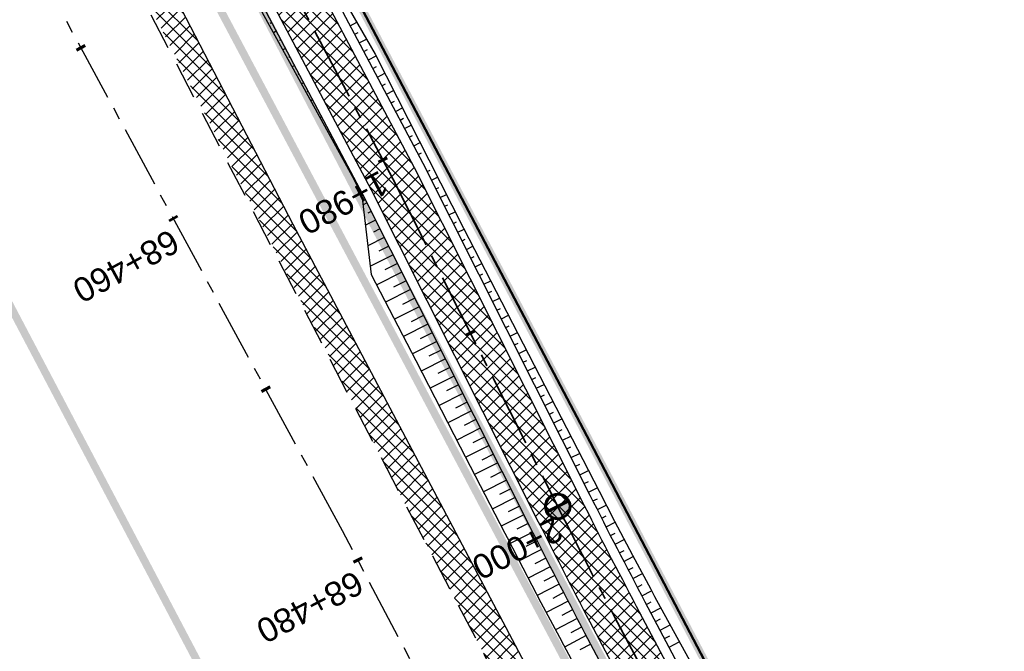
# Model space of a CAD drawing. Header units: metres. Extents: x 7529682 to 7533751, y 5721195 to 5727842.
# Tile 96 of 179: x 7530622 to 7530673, y 5726024 to 5726057. Entities that reach past the tile are written whole.
import ezdxf

# ---------------------------------------------------------------- set-up
doc = ezdxf.new("R2010")
doc.units = ezdxf.units.M
for name, pattern in [('817-dzialki-09-05-04$0$HIDDEN', [0.375, 0.25, -0.125]), ('ACAD_ISO05W100', [33, 24, -3, 0, -3, 0, -3]), ('CENTER', [50.8, 31.75, -6.35, 6.35, -6.35]), ('CENTER2', [28.575, 19.05, -3.175, 3.175, -3.175]), ('HIDDEN', [9.525, 6.35, -3.175])]:
    doc.linetypes.add(name, pattern=pattern)
for name, color, linetype in [('C-DROGI-SYTUACJA', 7, 'Continuous'), ('C-DROGI-SYTUACJA-ETYKIETY', 7, 'Continuous'), ('D-hatch-pobocza', 131, 'Continuous'), ('D-pobocza', 60, 'Continuous'), ('D-rowy', 160, 'Continuous'), ('D-skarpa', 2, 'Continuous'), ('D-skarpa-kreskowanie', 2, 'Continuous')]:
    doc.layers.add(name, color=color, linetype=linetype)
for name, color, linetype, lineweight, true_color in [('D-ewidencja-numery', 7, 'Continuous', 50, 0x40ff00), ('D-hatch-ciag-pieszo-rowerowy', 7, 'Continuous', 13, 0xff9f80), ('D-LR-etap-III', 7, '817-dzialki-09-05-04$0$HIDDEN', 50, 0x00008f)]:
    doc.layers.add(name, color=color, linetype=linetype, lineweight=lineweight, true_color=true_color)
for name, color, linetype, lineweight in [('D-krawędzie', 3, 'Continuous', 30), ('D-obrzeża', 2, 'Continuous', 30), ('D-oś', 10, 'CENTER', 30), ('D-pas-drogowy', 7, 'ACAD_ISO05W100', 50)]:
    doc.layers.add(name, color=color, linetype=linetype, lineweight=lineweight)
doc.layers.add('poprzeczki', color=7, linetype='Continuous', true_color=0x0000c7)
doc.styles.get("Standard").update_dxf_attribs({"font": 'arial.ttf'})
pattern_1 = [(45, (0, 0), (-0.33675960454, 0.33675960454), []), (135, (0, 0), (-0.33675960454, -0.33675960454), [])]

# ---------------------------------------------------------------- blocks, each defined once
blk = doc.blocks.new('AeccTickLine')
at = {"color": 0, "linetype": 'ByBlock', "lineweight": -2}
blk.add_line((0, 1), (0, -1), dxfattribs=at)
blk = doc.blocks.new('kilometraz')
at = {"linetype": 'ByBlock', "lineweight": -2}
blk.add_hatch(color=0, dxfattribs=at).paths.add_polyline_path([(0, -0.28125, 0.41421356), (0.28125, 0, 0.41421356), (0, 0.28125)])
at = {"color": 0, "linetype": 'ByBlock', "lineweight": -2}
blk.add_line((0, 0.28125), (0, -0.28125), dxfattribs=at)
blk.add_circle((0, 0), 0.28125, dxfattribs=at)

msp = doc.modelspace()

# ---------------------------------------------------------------- hatches: boundary and pattern name
at = {"layer": 'D-hatch-ciag-pieszo-rowerowy'}
h = msp.add_hatch(dxfattribs=at)
h.set_pattern_fill('ANSI37', color=256, scale=0.15, style=0)
h.set_pattern_definition(pattern_1)
edge = h.paths.add_edge_path()
edge.add_line((7530647.02, 5726033.878), (7530649.253, 5726035.002))
edge.add_line((7530649.253, 5726035.002), (7530642.155, 5726049.099))
edge.add_line((7530642.155, 5726049.099), (7530627.426, 5726076.939))
edge.add_line((7530627.426, 5726076.939), (7530607.073, 5726115.582))
edge.add_arc((7530518.595, 5726068.982), 100, 27.77544, 31.71492)
edge.add_line((7530603.662, 5726121.551), (7530600.461, 5726126.731))
edge.add_arc((7530603.013, 5726128.308), 3, 192.0244, 211.7149, ccw=False)
edge.add_line((7530600.079, 5726127.683), (7530597.51, 5726127.266))
edge.add_arc((7530601.915, 5726128.182), 4.5, 191.7521, 211.7149)
edge.add_line((7530598.087, 5726125.817), (7530601.49, 5726120.31))
edge.add_arc((7530516.423, 5726067.74), 100, 27.77544, 31.71492, ccw=False)
edge.add_line((7530604.901, 5726114.341), (7530625.206, 5726075.789))
edge.add_line((7530625.206, 5726075.789), (7530639.927, 5726047.965))
edge.add_line((7530639.927, 5726047.965), (7530647.02, 5726033.878))
h = msp.add_hatch(dxfattribs=at)
h.set_pattern_fill('ANSI37', color=256, scale=0.15, style=0)
h.set_pattern_definition(pattern_1)
h.paths.add_polyline_path([(7530664.91, 5726005.014, 0.00515), (7530662.075, 5726010.504), (7530653.608, 5726026.493, -0.00515), (7530650.772, 5726031.983), (7530649.253, 5726035.002), (7530648.136, 5726034.44), (7530649.656, 5726031.421, 0.00515), (7530652.491, 5726025.931), (7530660.958, 5726009.942, -0.00515), (7530663.794, 5726004.452), (7530666.938, 5725998.206), (7530691.541, 5725951.45), (7530692.657, 5725952.013), (7530668.046, 5725998.784)])
h.paths.add_polyline_path([(7530663.794, 5726004.452, 0.00515), (7530660.958, 5726009.942), (7530652.491, 5726025.931, -0.00515), (7530649.656, 5726031.421), (7530648.136, 5726034.44), (7530647.02, 5726033.878), (7530648.54, 5726030.859, 0.00515), (7530651.375, 5726025.369), (7530659.842, 5726009.38, -0.00515), (7530662.677, 5726003.89), (7530665.83, 5725997.628), (7530690.425, 5725950.887), (7530691.541, 5725951.45), (7530666.938, 5725998.206)])
at = {"layer": 'D-hatch-pobocza'}
h = msp.add_hatch(dxfattribs=at)
h.set_pattern_fill('ANSI37', color=256, scale=0.15, style=0)
h.set_pattern_definition(pattern_1)
h.paths.add_polyline_path([(7530720.98, 5725884.44), (7530708.37, 5725908.34), (7530695.8, 5725932.28), (7530687.36, 5725949.02), (7530675.51, 5725970.87), (7530663.29, 5725994.02), (7530649.63, 5726020.19), (7530635.9, 5726046.17), (7530600.685, 5726114.059), (7530599.743, 5726113.515), (7530641.555, 5726032.008), (7530660.961, 5725995.07), (7530689.128, 5725941.54), (7530707.336, 5725907.032), (7530725.256, 5725873.093), (7530743.97, 5725837.654), (7530770.527, 5725787.119), (7530787.864, 5725754.267), (7530809.813, 5725712.702), (7530812.028, 5725712.541), (7530798.84, 5725737.15), (7530787.35, 5725758.8), (7530776.05, 5725780.2), (7530760.43, 5725809.79), (7530749.22, 5725830.63), (7530733.52, 5725861.06)])

# ---------------------------------------------------------------- linework, layer by layer
at = {"layer": 'C-DROGI-SYTUACJA', "color": 10, "linetype": 'CENTER2', "lineweight": 35, "ltscale": 0.2}
msp.add_lwpolyline([(7530591.633, 5726152.643), (7530599.06, 5726136.869, -0.193566), (7530599.404, 5726130.909), (7530599.097, 5726129.998, 0.223174), (7530599.583, 5726125.774), (7530602.576, 5726120.93, -0.017191), (7530605.987, 5726114.962), (7530626.316, 5726076.364), (7530641.041, 5726048.532), (7530649.656, 5726031.421, 0.00515), (7530652.491, 5726025.931), (7530660.958, 5726009.942, -0.00515), (7530663.794, 5726004.452), (7530663.794, 5726004.452), (7530666.938, 5725998.206), (7530695.1, 5725944.687), (7530713.306, 5725910.181), (7530731.225, 5725876.244), (7530749.941, 5725840.801)], format="xyb", dxfattribs=at)
at = {"layer": 'D-ewidencja-numery', "color": 12, "ltscale": 15, "true_color": 0xc70000}
msp.add_lwpolyline([(7530604.239, 5726124.217), (7530605.847, 5726121.63), (7530608.972, 5726116.164), (7530618.114, 5726097.791), (7530651.213, 5726034.96), (7530670.244, 5725998.611), (7530698.075, 5725945.953), (7530716.506, 5725911.305), (7530735.223, 5725875.667), (7530752.504, 5725842.155)], dxfattribs=at)
at = {"layer": 'D-krawędzie', "linetype": 'HIDDEN', "ltscale": 0.3, "flags": 128}
msp.add_lwpolyline([(7530572.01, 5726166.06), (7530620.381, 5726072.761), (7530641.555, 5726032.008), (7530660.961, 5725995.07), (7530689.128, 5725941.54), (7530707.336, 5725907.032), (7530725.256, 5725873.093), (7530743.97, 5725837.654), (7530770.527, 5725787.119), (7530787.864, 5725754.267), (7530809.898, 5725712.542), (7530824.739, 5725684.389), (7530840.856, 5725653.693), (7530860.675, 5725616.154), (7530865.283, 5725607.394), (7530878.05, 5725583.08), (7530918.172, 5725507.178), (7530950.163, 5725446.305), (7530993.419, 5725364.265), (7531022.766, 5725308.719), (7531053.81, 5725249.872), (7531081.166, 5725197.875), (7531103.902, 5725154.541), (7531128.123, 5725108.448), (7531149.3, 5725068.25), (7531167.38, 5725033.767), (7531197.165, 5724976.988), (7531228.151, 5724918.034), (7531253.153, 5724870.491), (7531286.796, 5724806.654), (7531306.74, 5724768.665), (7531335.094, 5724714.652), (7531357.319, 5724672.439), (7531373.645, 5724641.454), (7531392.162, 5724605.999), (7531418.48, 5724555.853), (7531439.727, 5724515.582), (7531468.399, 5724461.077), (7531491.782, 5724416.528), (7531531.99, 5724339.833), (7531557.227, 5724291.659), (7531569.852, 5724267.577), (7531591.376, 5724226.548), (7531610.004, 5724191.103), (7531616.883, 5724177.999), (7531629.985, 5724153.025), (7531641.007, 5724132.022), (7531664.906, 5724087.617), (7531677.644, 5724064.786), (7531683.112, 5724054.988), (7531686.753, 5724048.18), (7531695.448, 5724031.697), (7531703.749, 5724015.917), (7531709.214, 5724005.514), (7531719.389, 5723986.147), (7531726.295, 5723973), (7531732.741, 5723960.736), (7531735.13, 5723956.19)], dxfattribs=at)
at = {"layer": 'D-LR-etap-III', "ltscale": 10, "flags": 128}
msp.add_lwpolyline([(7531750.474, 5723895.103, 0.4, 0.4, 0), (7531750.505, 5723895.13, 0.4, 0.4, 0), (7531682.71, 5724022.92, 0.4, 0.4, 0), (7531619.177, 5724147.204, 0.4, 0.4, 0), (7531592.309, 5724198.489, 0.4, 0.4, 0), (7531553.264, 5724272.919, 0.4, 0.4, 0), (7531504.02, 5724366.79, 0.4, 0.4, 0), (7531482.09, 5724407.62, 0.4, 0.4, 0), (7531412.35, 5724541.183, 0.4, 0.4, 0), (7531388.464, 5724586.93, 0.4, 0.4, 0), (7531345.12, 5724669.94, 0.4, 0.4, 0), (7531127.66, 5725081.67, 0.4, 0.4, 0), (7531059.253, 5725211.041, 0.4, 0.4, 0), (7531008.007, 5725307.954, 0.4, 0.4, 0), (7530964.182, 5725390.836, 0.4, 0.4, 0), (7530914.557, 5725484.684, 0.4, 0.4, 0), (7530865.243, 5725577.494, 0.4, 0.4, 0), (7530840.085, 5725624.059, 0.4, 0.4, 0), (7530802.56, 5725694.925, 0.4, 0.4, 0), (7530755.54, 5725787.51, 0.4, 0.4, 0), (7530708.718, 5725876.303, 0.4, 0.4, 0), (7530695.12, 5725902.09, 0.4, 0.4, 0), (7530642.914, 5726001.078, 0.4, 0.4, 0), (7530634.935, 5726016.147, 0.4, 0.4, 0), (7530610.82, 5726061.93, 0.4, 0.4, 0), (7530610.82, 5726061.93, 0.4, 0.4, 0), (7530607.21, 5726063.51, 0.4, 0.4, 0), (7530597.42, 5726080.68, 0.4, 0.4, 0), (7530591.16, 5726088.44, 0.4, 0.4, 0), (7530581.28, 5726107.21, 0.4, 0.4, 0), (7530571.29, 5726130.56, 0.4, 0.4, 0), (7530549.555, 5726171.527, 0.4, 0.4, 0), (7530531.014, 5726206.474, 0.4, 0.4, 0), (7530516.461, 5726236.017, 0.4, 0.4, 0), (7530500.799, 5726266.141, 0.4, 0.4, 0), (7530491.35, 5726283.94, 0.4, 0.4, 0), (7530482.4, 5726303.41, 0.4, 0.4, 0), (7530482.4, 5726303.41, 0.4, 0.4, 0), (7530450.41, 5726357.28, 0.4, 0.4, 0), (7530397.759, 5726458.5, 0.4, 0.4, 0), (7530334.708, 5726583.665, 0.4, 0.4, 0), (7530303.939, 5726645.168, 0.4, 0.4, 0), (7530300.51, 5726651.778, 0.4, 0.4, 0), (7530289.214, 5726671.967, 0.4, 0.4, 0), (7530281.54, 5726685.57, 0.4, 0.4, 0), (7530261.371, 5726724.163, 0.4, 0.4, 0), (7530254.03, 5726738.21, 0.4, 0.4, 0), (7530197.22, 5726845.06, 0.4, 0.4, 0), (7530194.71, 5726849.15, 0.4, 0.4, 0), (7530195.92, 5726850.75, 0.4, 0.4, 0), (7530170.547, 5726892.961, 0.4, 0.4, 0), (7530143.175, 5726945.066, 0.4, 0.4, 0), (7530105.06, 5727018.32, 0.4, 0.4, 0), (7530100.06, 5727027.16, 0.4, 0.4, 0), (7530062.319, 5727099.625, 0.4, 0.4, 0), (7530015.379, 5727189.42, 0.4, 0.4, 0), (7529983.208, 5727250.207, 0.4, 0.4, 0), (7529953.284, 5727306.747, 0.4, 0.4, 0), (7529900.671, 5727406.159, 0.4, 0.4, 0), (7529890.63, 5727425.131, 0.4, 0.4, 0), (7529875.155, 5727454.426, 0.4, 0.4, 0), (7529857.56, 5727487.787, 0.4, 0.4, 0), (7529835.194, 5727530.193, 0.4, 0.4, 0), (7529811.741, 5727574.662, 0.4, 0.4, 0), (7529792.102, 5727611.923, 0.4, 0.4, 0), (7529768.066, 5727657.47, 0.4, 0.4, 0), (7529755.211, 5727682.131, 0.4, 0.4, 0), (7529753.31, 5727681.13, 0.4, 0.4, 0), (7529739.21, 5727707.77, 0.4, 0.4, 0), (7529735.395, 5727711.252, 0.4, 0.4, 0), (7529725.42, 5727730.2, 0.4, 0.4, 0), (7529723.55, 5727729.88, 0.4, 0.4, 0), (7529695.567, 5727782.932, 0.4, 0.4, 0), (7529717.68, 5727794.024, 0.4, 0.4, 0), (7529736.275, 5727758.647, 0.4, 0.4, 0), (7529736.275, 5727758.647, 0.4, 0.4, 0), (7529744.511, 5727750.406, 0.4, 0.4, 0), (7529744.511, 5727750.406, 0.4, 0.4, 0), (7529750.283, 5727738.55, 0.4, 0.4, 0), (7529777.109, 5727687.569, 0.4, 0.4, 0), (7529796.515, 5727651.33, 0.4, 0.4, 0), (7529814.938, 5727616.793, 0.4, 0.4, 0), (7529839.007, 5727572.304, 0.4, 0.4, 0), (7529860.618, 5727532.509, 0.4, 0.4, 0), (7529882.349, 5727491.504, 0.4, 0.4, 0), (7529904.865, 5727449.096, 0.4, 0.4, 0), (7529920.747, 5727418.885, 0.4, 0.4, 0), (7529946.677, 5727368.547, 0.4, 0.4, 0), (7529972.025, 5727320.573, 0.4, 0.4, 0), (7529987.74, 5727290.153, 0.4, 0.4, 0), (7529996.497, 5727273.662, 0.4, 0.4, 0), (7530017.541, 5727234.203, 0.4, 0.4, 0), (7530033.054, 5727204.864, 0.4, 0.4, 0), (7530051.623, 5727170.223, 0.4, 0.4, 0), (7530069.277, 5727137.016, 0.4, 0.4, 0), (7530089.385, 5727097.534, 0.4, 0.4, 0), (7530109.713, 5727060.747, 0.4, 0.4, 0), (7530136.77, 5727011.64, 0.4, 0.4, 0), (7530162.447, 5726962.744, 0.4, 0.4, 0), (7530187.674, 5726916.992, 0.4, 0.4, 0), (7530207.821, 5726879.335, 0.4, 0.4, 0), (7530230.626, 5726834.519, 0.4, 0.4, 0), (7530262.288, 5726776.618, 0.4, 0.4, 0), (7530277.51, 5726760.213, 0.4, 0.4, 0), (7530286.037, 5726744.107, 0.4, 0.4, 0), (7530288.097, 5726735.884, 0.4, 0.4, 0), (7530290.394, 5726725.047, 0.4, 0.4, 0), (7530296.177, 5726713.583, 0.4, 0.4, 0), (7530302.726, 5726701.182, 0.4, 0.4, 0), (7530325.685, 5726657.466, 0.4, 0.4, 0), (7530343.244, 5726623.649, 0.4, 0.4, 0), (7530360.23, 5726591.747, 0.4, 0.4, 0), (7530383.209, 5726548.059, 0.4, 0.4, 0), (7530406.018, 5726503.606, 0.4, 0.4, 0), (7530427.465, 5726462.62, 0.4, 0.4, 0), (7530447.928, 5726424.388, 0.4, 0.4, 0), (7530471.127, 5726379.921, 0.4, 0.4, 0), (7530490.501, 5726343.033, 0.4, 0.4, 0), (7530509.499, 5726306.733, 0.4, 0.4, 0), (7530529.89, 5726267.244, 0.4, 0.4, 0), (7530543.852, 5726238.99, 0.4, 0.4, 0), (7530554.809, 5726218.944, 0.4, 0.4, 0), (7530559.027, 5726212.223, 0.4, 0.4, 0), (7530563.061, 5726206.41, 0.4, 0.4, 0), (7530566.934, 5726200.464, 0.4, 0.4, 0), (7530569.771, 5726194.902, 0.4, 0.4, 0), (7530571.473, 5726191.282, 0.4, 0.4, 0), (7530572.839, 5726188.025, 0.4, 0.4, 0), (7530575.295, 5726182.035, 0.4, 0.4, 0), (7530579.737, 5726173.306, 0.4, 0.4, 0), (7530583.3, 5726167.41, 0.4, 0.4, 0), (7530593.4, 5726163.33, 0.4, 0.4, 0), (7530598.618, 5726155.264, 0.4, 0.4, 0), (7530608.258, 5726140.497, 0.4, 0.4, 0), (7530603.27, 5726136.83, 0.4, 0.4, 0), (7530606.53, 5726131.84, 0.4, 0.4, 0), (7530604.239, 5726124.217, 0.4, 0.4, 0), (7530605.847, 5726121.63, 0.4, 0.4, 0), (7530608.972, 5726116.164, 0.4, 0.4, 0), (7530618.114, 5726097.791, 0.4, 0.4, 0), (7530651.213, 5726034.96, 0.4, 0.4, 0), (7530670.244, 5725998.611, 0.4, 0.4, 0), (7530698.075, 5725945.953, 0.4, 0.4, 0), (7530716.506, 5725911.305, 0.4, 0.4, 0), (7530735.223, 5725875.667, 0.4, 0.4, 0), (7530752.504, 5725842.155, 0.4, 0.4, 0), (7530778.311, 5725793.501, 0.4, 0.4, 0), (7530797.5, 5725756.382, 0.4, 0.4, 0), (7530812.519, 5725728.289, 0.4, 0.4, 0), (7530820.039, 5725713.16, 0.4, 0.4, 0), (7530822.422, 5725710.194, 0.4, 0.4, 0), (7530833.155, 5725688.801, 0.4, 0.4, 0), (7530849.629, 5725656.159, 0.4, 0.4, 0), (7530867.983, 5725621.964, 0.4, 0.4, 0), (7530872.63, 5725612.888, 0.4, 0.4, 0), (7530880.354, 5725597.595, 0.4, 0.4, 0), (7530883.839, 5725593.389, 0.4, 0.4, 0), (7530891.782, 5725587.763, 0.4, 0.4, 0), (7530895.039, 5725584.281, 0.4, 0.4, 0), (7530897.034, 5725580.941, 0.4, 0.4, 0), (7530900.952, 5725579.946, 0.4, 0.4, 0), (7530904.81, 5725571.977, 0.4, 0.4, 0), (7530903.682, 5725568.566, 0.4, 0.4, 0), (7530908.901, 5725558.845, 0.4, 0.4, 0), (7530910.252, 5725545.672, 0.4, 0.4, 0), (7530912.873, 5725538.646, 0.4, 0.4, 0), (7530945.278, 5725478.464, 0.4, 0.4, 0), (7530959.692, 5725450.246, 0.4, 0.4, 0), (7531002.827, 5725368.192, 0.4, 0.4, 0), (7531044.704, 5725290.314, 0.4, 0.4, 0), (7531064.099, 5725253.213, 0.4, 0.4, 0), (7531083.01, 5725216.678, 0.4, 0.4, 0), (7531113.013, 5725158.466, 0.4, 0.4, 0), (7531137.364, 5725113.071, 0.4, 0.4, 0), (7531150.831, 5725086.712, 0.4, 0.4, 0), (7531159.746, 5725076.641, 0.4, 0.4, 0), (7531166.31, 5725074.58, 0.4, 0.4, 0), (7531172.29, 5725062.58, 0.4, 0.4, 0), (7531170.59, 5725055.606, 0.4, 0.4, 0), (7531173.733, 5725044.081, 0.4, 0.4, 0), (7531215.342, 5724964.86, 0.4, 0.4, 0), (7531238.054, 5724921.685, 0.4, 0.4, 0), (7531262.39, 5724875.283, 0.4, 0.4, 0), (7531295.587, 5724811.266, 0.4, 0.4, 0), (7531348.488, 5724712.363, 0.4, 0.4, 0), (7531363.741, 5724682.684, 0.4, 0.4, 0), (7531366.987, 5724675.865, 0.4, 0.4, 0), (7531382.541, 5724646.111, 0.4, 0.4, 0), (7531401.299, 5724610.875, 0.4, 0.4, 0), (7531428.965, 5724558.862, 0.4, 0.4, 0), (7531449.111, 5724520.398, 0.4, 0.4, 0), (7531477.293, 5724465.831, 0.4, 0.4, 0), (7531500.996, 5724421.113, 0.4, 0.4, 0), (7531512.122, 5724400.549, 0.4, 0.4, 0), (7531513.782, 5724396.757, 0.4, 0.4, 0), (7531526.32, 5724379.39, 0.4, 0.4, 0), (7531566.784, 5724302.736, 0.4, 0.4, 0), (7531612.277, 5724225.61, 0.4, 0.4, 0), (7531620.493, 5724210.548, 0.4, 0.4, 0), (7531631.578, 5724196.258, 0.4, 0.4, 0), (7531653.484, 5724152.434, 0.4, 0.4, 0), (7531661.151, 5724128.494, 0.4, 0.4, 0), (7531673.881, 5724101.186, 0.4, 0.4, 0), (7531684.691, 5724081.184, 0.4, 0.4, 0), (7531699.212, 5724051.17, 0.4, 0.4, 0), (7531704.034, 5724040.584, 0.4, 0.4, 0), (7531704.034, 5724040.584, 0.4, 0.4, 0), (7531703.913, 5724037.17, 0.4, 0.4, 0), (7531736.42, 5723969.232, 0.4, 0.4, 0), (7531738.285, 5723967.699, 0.4, 0.4, 0), (7531742.181, 5723962.346, 0.4, 0.4, 0), (7531744.286, 5723958.616, 0.4, 0.4, 0), (7531755.393, 5723944.193, 0.4, 0.4, 0), (7531758.69, 5723936.76, 0.4, 0.4, 0), (7531780.08, 5723929.25, 0.4, 0.4, 0), (7531792.612, 5723906.338, 0.4, 0.4, 0), (7531792.612, 5723906.338, 0.4, 0.4, 0), (7531756.962, 5723883.055, 0.4, 0.4, 0), (7531750.46, 5723895.13, 0.4, 0.4, 0), (7531750.46, 5723895.13, 0, 0, 0)], format="xyseb", dxfattribs=at)
at = {"layer": 'D-obrzeża'}
for points in [[(7530816.72, 5725716.019), (7530808.345, 5725732.528, 0.004099), (7530806.084, 5725736.896), (7530794.941, 5725757.997), (7530777.714, 5725790.903), (7530751.046, 5725841.385), (7530732.331, 5725876.827), (7530714.412, 5725910.765), (7530696.206, 5725945.269), (7530668.046, 5725998.784), (7530664.91, 5726005.014, 0.00515), (7530662.075, 5726010.504), (7530653.608, 5726026.493, -0.00515), (7530650.772, 5726031.983), (7530642.155, 5726049.099), (7530627.426, 5726076.939), (7530607.073, 5726115.582, 0.017191), (7530603.662, 5726121.551), (7530600.461, 5726126.731, -0.223174), (7530600.17, 5726129.266), (7530602.624, 5726136.556), (7530601.532, 5726138.658)], [(7530597.423, 5726127.912, 0.123992), (7530598.087, 5726125.817), (7530601.49, 5726120.31, -0.017191), (7530604.901, 5726114.341), (7530625.206, 5726075.789), (7530639.927, 5726047.965), (7530648.54, 5726030.859, 0.00515), (7530651.375, 5726025.369), (7530659.842, 5726009.38, -0.00515), (7530662.677, 5726003.89), (7530665.83, 5725997.628), (7530693.994, 5725944.104), (7530712.201, 5725909.598), (7530730.12, 5725875.66), (7530748.836, 5725840.217), (7530775.501, 5725789.739), (7530792.729, 5725756.833), (7530803.873, 5725735.729, -0.004099), (7530806.134, 5725731.361), (7530819.007, 5725705.983)]]:
    msp.add_lwpolyline(points, format="xyb", dxfattribs=at)
at = {"layer": 'D-oś', "ltscale": 0.1}
msp.add_lwpolyline([(7530915.075, 5725505.546), (7530874.954, 5725581.449), (7530862.185, 5725605.765), (7530857.579, 5725614.523), (7530837.759, 5725652.063), (7530821.642, 5725682.76), (7530806.803, 5725710.907), (7530784.769, 5725752.633), (7530767.43, 5725785.489), (7530740.873, 5725836.023), (7530722.161, 5725871.458), (7530704.24, 5725905.399), (7530686.032, 5725939.909), (7530657.862, 5725993.442), (7530638.453, 5726030.387), (7530594.845, 5726110.895), (7530594.845, 5726110.895), (7530594.845, 5726110.895), (7530540.21, 5726214.45)], dxfattribs=at)
at = {"layer": 'D-pas-drogowy', "ltscale": 0.2, "flags": 128}
msp.add_lwpolyline([(7531633.019, 5724182.834, 0.4, 0.4, 0), (7531617.559, 5724211.608, 0.4, 0.4, 0), (7531566.784, 5724302.736, 0.4, 0.4, 0), (7531538.419, 5724356.47, 0.4, 0.4, 0), (7531526.32, 5724379.39, 0.4, 0.4, 0), (7531516.102, 5724393.607, 0.4, 0.4, 0.001485), (7531513.78, 5724396.838, 0.4, 0.4, 0), (7531501.87, 5724413.41, 0.4, 0.4, 0), (7531474.926, 5724464.508, 0.4, 0.4, 0), (7531446.2, 5724518.992, 0.4, 0.4, 0), (7531424.962, 5724559.262, 0.4, 0.4, 0), (7531398.444, 5724609.566, 0.4, 0.4, 0), (7531379.647, 5724645.216, 0.4, 0.4, 0), (7531365.23, 5724672.56, 0.4, 0.4, 0), (7531341.306, 5724717.915, 0.4, 0.4, 0), (7531312.9, 5724771.789, 0.4, 0.4, 0), (7531292.591, 5724810.307, 0.4, 0.4, 0), (7531259.392, 5724873.271, 0.4, 0.4, 0), (7531233.74, 5724921.923, 0.4, 0.4, 0), (7531203.073, 5724980.092, 0.4, 0.4, 0), (7531173.471, 5725036.225, 0.4, 0.4, 0), (7531168.27, 5725046.09, 0.4, 0.4, 0), (7531172.29, 5725062.58, 0.4, 0.4, 0), (7531166.31, 5725074.58, 0.4, 0.4, 0), (7531150.32, 5725079.6, 0.4, 0.4, 0), (7531141.5, 5725096.43, 0.4, 0.4, 0), (7531109.312, 5725157.814, 0.4, 0.4, 0), (7531086.641, 5725201.048, 0.4, 0.4, 0), (7531059.198, 5725253.384, 0.4, 0.4, 0), (7531028.207, 5725312.489, 0.4, 0.4, 0), (7530999.105, 5725367.99, 0.4, 0.4, 0), (7530956.248, 5725449.725, 0.4, 0.4, 0), (7530924.398, 5725510.464, 0.4, 0.4, 0), (7530897.51, 5725561.74, 0.4, 0.4, 0), (7530894.46, 5725566.14, 0.4, 0.4, 0), (7530892.16, 5725570.49, 0.4, 0.4, 0), (7530869.363, 5725613.307, 0.4, 0.4, 0), (7530861.694, 5725627.705, 0.4, 0.4, 0), (7530852.74, 5725644.52, 0.4, 0.4, 0), (7530831.51, 5725684.2, 0.4, 0.4, 0), (7530811.13, 5725722.52, 0.4, 0.4, 0), (7530792.348, 5725757.941, 0.4, 0.4, 0), (7530768.03, 5725803.8, 0.4, 0.4, 0), (7530748.769, 5725840.179, 0.4, 0.4, 0), (7530727.7, 5725879.97, 0.4, 0.4, 0), (7530712.098, 5725909.545, 0.4, 0.4, 0), (7530693.644, 5725944.645, 0.4, 0.4, 0), (7530665.702, 5725997.539, 0.4, 0.4, 0), (7530641.76, 5726042.88, 0.4, 0.4, 0), (7530616.5, 5726091.48, 0.4, 0.4, 0), (7530604.628, 5726114.32, 0.4, 0.4, -0.007763), (7530602.5, 5726118.43, 0.4, 0.4, 0), (7530603.992, 5726123.395, 0.4, 0.4, 0), (7530606.53, 5726131.84, 0.4, 0.4, 0), (7530603.27, 5726136.83, 0.4, 0.4, 0), (7530593.776, 5726151.369, 0.4, 0.4, 0), (7530590.203, 5726156.84, 0.4, 0.4, 0), (7530583.3, 5726167.41, 0.4, 0.4, 0), (7530580.578, 5726170.428, 0.4, 0.4, 0), (7530575.85, 5726175.67, 0.4, 0.4, 0), (7530569.01, 5726186.66, 0.4, 0.4, 0), (7530562.555, 5726199.189, 0.4, 0.4, 0), (7530555.67, 5726211.39, 0.4, 0.4, 0), (7530548.29, 5726224.23, 0.4, 0.4, 0), (7530540.58, 5726237.71, 0.4, 0.4, 0), (7530532.68, 5726252.65, 0.4, 0.4, 0), (7530524.06, 5726269.35, 0.4, 0.4, 0), (7530502.82, 5726309.91, 0.4, 0.4, 0), (7530488.83, 5726336.63, 0.4, 0.4, 0), (7530466.03, 5726380.16, 0.4, 0.4, 0), (7530438.47, 5726432.77, 0.4, 0.4, 0), (7530424.53, 5726459.09, 0.4, 0.4, 0), (7530401.63, 5726502.97, 0.4, 0.4, 0), (7530383.38, 5726538.06, 0.4, 0.4, 0), (7530353.97, 5726593.52, 0.4, 0.4, 0), (7530338.47, 5726622.74, 0.4, 0.4, 0), (7530322.01, 5726653.88, 0.4, 0.4, 0), (7530297.54, 5726700.33, 0.4, 0.4, 0), (7530287.38, 5726719.6, 0.4, 0.4, 0), (7530285.95, 5726722.316, 0.4, 0.4, 0), (7530280.26, 5726733.12, 0.4, 0.4, 0), (7530266.73, 5726758.74, 0.4, 0.4, 0), (7530260.42, 5726770.47, 0.4, 0.4, 0), (7530253.25, 5726783.82, 0.4, 0.4, 0), (7530244.95, 5726799.33, 0.4, 0.4, 0), (7530239.39, 5726808.49, 0.4, 0.4, 0), (7530238.29, 5726807.9, 0.4, 0.4, 0), (7530218.11, 5726850.67, 0.4, 0.4, 0), (7530175.907, 5726928.168, 0.4, 0.4, 0), (7530096.68, 5727076.15, 0.4, 0.4, 0), (7530094.68, 5727079.89, 0.4, 0.4, 0), (7530064.597, 5727135.523, 0.4, 0.4, 0), (7530046.731, 5727168.892, 0.4, 0.4, 0), (7530025.803, 5727208.461, 0.4, 0.4, 0), (7530012.847, 5727232.979, 0.4, 0.4, 0), (7529994.15, 5727268.45, 0.4, 0.4, 0), (7529981.671, 5727291.93, 0.4, 0.4, 0), (7529949.89, 5727351.73, 0.4, 0.4, 0), (7529924.75, 5727399.03, 0.4, 0.4, 0), (7529915.516, 5727417.1, 0.4, 0.4, 0), (7529885.83, 5727475.19, 0.4, 0.4, 0), (7529862.56, 5727519.97, 0.4, 0.4, 0), (7529852.985, 5727538.191, 0.4, 0.4, 0), (7529836.513, 5727569.511, 0.4, 0.4, 0), (7529815.369, 5727609.141, 0.4, 0.4, 0), (7529792.795, 5727651.247, 0.4, 0.4, 0), (7529774.199, 5727685.858, 0.4, 0.4, 0), (7529746.966, 5727736.059, 0.4, 0.4, 0), (7529733.92, 5727757.62, 0.4, 0.4, 0), (7529708.607, 5727806.389, 0.4, 0.4, 0), (7529688.492, 5727796.345, 0.4, 0.4, 0), (7529723.55, 5727729.88, 0.4, 0.4, 0), (7529725.42, 5727730.2, 0.4, 0.4, 0), (7529735.38, 5727711.28, 0.4, 0.4, 0), (7529739.21, 5727707.77, 0.4, 0.4, 0), (7529753.31, 5727681.13, 0.4, 0.4, 0), (7529755.178, 5727682.114, 0.4, 0.4, 0), (7529792.102, 5727611.923, 0.4, 0.4, 0), (7529811.741, 5727574.662, 0.4, 0.4, 0), (7529835.194, 5727530.193, 0.4, 0.4, 0), (7529857.56, 5727487.787, 0.4, 0.4, 0), (7529875.155, 5727454.426, 0.4, 0.4, 0), (7529890.63, 5727425.131, 0.4, 0.4, 0), (7529900.671, 5727406.159, 0.4, 0.4, 0), (7529953.284, 5727306.747, 0.4, 0.4, 0), (7529983.208, 5727250.207, 0.4, 0.4, 0), (7530015.379, 5727189.42, 0.4, 0.4, 0), (7530062.319, 5727099.625, 0.4, 0.4, 0), (7530100.06, 5727027.16, 0.4, 0.4, 0), (7530105.06, 5727018.32, 0.4, 0.4, 0), (7530143.175, 5726945.066, 0.4, 0.4, 0), (7530170.547, 5726892.961, 0.4, 0.4, 0), (7530195.92, 5726850.75, 0.4, 0.4, 0), (7530194.71, 5726849.15, 0.4, 0.4, 0), (7530197.22, 5726845.06, 0.4, 0.4, 0), (7530254.03, 5726738.21, 0.4, 0.4, 0), (7530261.371, 5726724.163, 0.4, 0.4, 0), (7530281.54, 5726685.57, 0.4, 0.4, 0), (7530289.214, 5726671.967, 0.4, 0.4, 0), (7530300.51, 5726651.778, 0.4, 0.4, 0), (7530303.939, 5726645.168, 0.4, 0.4, 0), (7530334.708, 5726583.665, 0.4, 0.4, 0), (7530397.759, 5726458.5, 0.4, 0.4, 0), (7530450.41, 5726357.28, 0.4, 0.4, 0), (7530482.4, 5726303.41, 0.4, 0.4, 0), (7530483.688, 5726301.003, 0.4, 0.4, 0), (7530491.35, 5726283.94, 0.4, 0.4, 0), (7530512.67, 5726243.78, 0.4, 0.4, 0), (7530529.43, 5726209.46, 0.4, 0.4, 0), (7530571.29, 5726130.56, 0.4, 0.4, 0), (7530581.28, 5726107.21, 0.4, 0.4, 0), (7530591.16, 5726088.44, 0.4, 0.4, 0), (7530597.42, 5726080.68, 0.4, 0.4, 0), (7530607.21, 5726063.51, 0.4, 0.4, 0), (7530610.82, 5726061.93, 0.4, 0.4, 0), (7530634.935, 5726016.147, 0.4, 0.4, 0), (7530642.914, 5726001.078, 0.4, 0.4, 0), (7530695.12, 5725902.09, 0.4, 0.4, 0), (7530708.718, 5725876.303, 0.4, 0.4, 0), (7530755.54, 5725787.51, 0.4, 0.4, 0), (7530802.56, 5725694.925, 0.4, 0.4, 0), (7530840.085, 5725624.059, 0.4, 0.4, 0), (7530865.243, 5725577.494, 0.4, 0.4, 0), (7530914.557, 5725484.684, 0.4, 0.4, 0), (7530964.182, 5725390.836, 0.4, 0.4, 0), (7531008.007, 5725307.954, 0.4, 0.4, 0), (7531059.253, 5725211.041, 0.4, 0.4, 0), (7531127.66, 5725081.67, 0.4, 0.4, 0), (7531345.12, 5724669.94, 0.4, 0.4, 0), (7531388.464, 5724586.93, 0.4, 0.4, 0), (7531412.35, 5724541.183, 0.4, 0.4, 0), (7531482.09, 5724407.62, 0.4, 0.4, 0), (7531504.02, 5724366.79, 0.4, 0.4, 0), (7531519.374, 5724337.52, 0.4, 0.4, 0), (7531563.749, 5724252.932, 0.4, 0.4, 0), (7531602.175, 5724179.681, 0.4, 0.4, 0), (7531619.177, 5724147.204, 0.4, 0.4, 0), (7531625.038, 5724135.635, 0.4, 0.4, 0), (7531656.796, 5724073.316, 0.4, 0.4, 0), (7531675.12, 5724037.36, 0.4, 0.4, 0), (7531682.71, 5724022.92, 0.4, 0.4, 0), (7531705.565, 5723979.811, 0.4, 0.4, 0), (7531736.606, 5723921.262, 0.4, 0.4, 0), (7531750.46, 5723895.13, 0.4, 0.4, 0), (7531740.77, 5723886.56, 0.4, 0.4, 0), (7531732.86, 5723885, 0.4, 0.4, 0), (7531722.18, 5723887.77, 0.4, 0.4, 0), (7531729.87, 5723862.17, 0.4, 0.4, 0), (7531742.92, 5723861.93, 0.4, 0.4, 0), (7531763.71, 5723859.52, 0.4, 0.4, 0), (7531768.42, 5723854.12, 0.4, 0.4, 0), (7531787.42, 5723817.97, 0.4, 0.4, 0), (7531795.57, 5723809.82, 0.4, 0.4, 0), (7531816.347, 5723819.85, 0.4, 0.4, 0), (7531816.347, 5723819.85, 0.4, 0.4, 0), (7531805.06, 5723843.23, 0.4, 0.4, 0), (7531803.61, 5723886.23, 0.4, 0.4, 0), (7531803.61, 5723886.23, 0.4, 0.4, 0), (7531780.08, 5723929.25, 0.4, 0.4, 0), (7531758.69, 5723936.76, 0.4, 0.4, 0), (7531749.359, 5723946.412, 0.4, 0.4, 0), (7531742.71, 5723953.29, 0.4, 0.4, 0), (7531735.177, 5723967.878, 0.4, 0.4, 0), (7531722.37, 5723992.68, 0.4, 0.4, 0), (7531705.042, 5724030.886, 0.4, 0.4, 0), (7531699.47, 5724043.17, 0.4, 0.4, 0), (7531692.69, 5724058.11, 0.4, 0.4, 0), (7531679.672, 5724084.017, 0.4, 0.4, 0), (7531674.55, 5724094.21, 0.4, 0.4, 0), (7531666.633, 5724114.003, 0.4, 0.4, 0), (7531649, 5724153.82, 0.4, 0.4, 0), (7531641.49, 5724149.34, 0.4, 0.4, 0), (7531626.04, 5724179.34, 0.4, 0.4, 0), (7531633.03, 5724182.84, 0, 0, 0)], format="xyseb", dxfattribs=at)
at = {"layer": 'D-pobocza'}
for points in [[(7530817.069, 5725716.434), (7530808.787, 5725732.762, 0.004099), (7530806.526, 5725737.13), (7530795.384, 5725758.23), (7530778.156, 5725791.136), (7530751.489, 5725841.618), (7530732.773, 5725877.061), (7530714.854, 5725910.998), (7530696.648, 5725945.502), (7530668.49, 5725999.015), (7530665.357, 5726005.239, 0.00515), (7530662.521, 5726010.729), (7530654.054, 5726026.718, -0.00515), (7530651.219, 5726032.208), (7530642.601, 5726049.326), (7530627.87, 5726077.169), (7530607.515, 5726115.815, 0.017191), (7530604.087, 5726121.814), (7530600.886, 5726126.994, -0.095206), (7530600.551, 5726127.876)], [(7530602.007, 5726118.49, -0.012618), (7530604.459, 5726114.108), (7530624.762, 5726075.559), (7530639.482, 5726047.738), (7530648.093, 5726030.634, 0.00515), (7530650.928, 5726025.144), (7530659.395, 5726009.155, -0.00515), (7530662.231, 5726003.665), (7530665.386, 5725997.397), (7530693.552, 5725943.871), (7530711.758, 5725909.365), (7530729.678, 5725875.427), (7530748.394, 5725839.984), (7530775.058, 5725789.507), (7530792.286, 5725756.601), (7530803.431, 5725735.496, -0.004099), (7530805.692, 5725731.127), (7530814.621, 5725713.526)]]:
    msp.add_lwpolyline(points, format="xyb", dxfattribs=at)
msp.add_lwpolyline([(7530798.84, 5725737.15), (7530787.35, 5725758.8), (7530776.05, 5725780.2), (7530760.43, 5725809.79), (7530749.22, 5725830.63), (7530733.52, 5725861.06), (7530720.98, 5725884.44), (7530708.37, 5725908.34), (7530695.8, 5725932.28), (7530687.36, 5725949.02), (7530675.51, 5725970.87), (7530663.29, 5725994.02), (7530649.63, 5726020.19), (7530635.9, 5726046.17), (7530600.685, 5726114.059), (7530599.743, 5726113.515)], dxfattribs=at)
at = {"layer": 'D-rowy', "linetype": 'HIDDEN', "ltscale": 0.1, "const_width": 0.4, "flags": 128}
msp.add_lwpolyline([(7530741.879, 5725849.304), (7530727.419, 5725876.297), (7530718.298, 5725893.381), (7530703.13, 5725922.342), (7530687.044, 5725953.183), (7530665.695, 5725994.035), (7530637.776, 5726046.651), (7530624.725, 5726071.229)], dxfattribs=at)
at = {"layer": 'D-skarpa', "linetype": 'Continuous'}
for points in [[(7530637.64, 5726059.285), (7530640.134, 5726054.948), (7530642.403, 5726050.492), (7530642.895, 5726049.513), (7530644.687, 5726045.996), (7530651.669, 5726032.435), (7530652.468, 5726030.895), (7530653.393, 5726029.139), (7530654.331, 5726027.39), (7530654.536, 5726027.013), (7530656.238, 5726023.878), (7530658.576, 5726019.458), (7530660.119, 5726016.451), (7530660.865, 5726015.012), (7530661.672, 5726013.486), (7530662.146, 5726012.605), (7530663.001, 5726011.024), (7530663.705, 5726009.714), (7530664.649, 5726007.933), (7530665.582, 5726006.146), (7530665.907, 5726005.516), (7530667.856, 5726001.687), (7530669.056, 5725999.273), (7530670.097, 5725997.265)], [(7530633.35, 5726058.873), (7530638.954, 5726048.667), (7530639.454, 5726047.692), (7530639.935, 5726043.603), (7530642.232, 5726039.162), (7530644.522, 5726034.717), (7530646.811, 5726030.272), (7530646.927, 5726030.047), (7530647.738, 5726028.479), (7530648.677, 5726026.691), (7530649.627, 5726024.908), (7530649.834, 5726024.523), (7530651.526, 5726021.382)]]:
    msp.add_lwpolyline(points, dxfattribs=at)
at = {"layer": 'D-skarpa-kreskowanie', "linetype": 'Continuous'}
for p, q in [((7530634.804, 5726056.578, 107.766), (7530634.729, 5726056.538, 107.709)), ((7530638.847, 5726056.421, 107.873), (7530639.184, 5726056.6, 107.619)), ((7530635.038, 5726056.136, 107.761), (7530634.895, 5726056.06, 107.652)), ((7530639.081, 5726055.979, 107.868), (7530639.257, 5726056.073, 107.735)), ((7530635.272, 5726055.694, 107.755), (7530635.204, 5726055.658, 107.703)), ((7530639.315, 5726055.537, 107.862), (7530639.683, 5726055.732, 107.584)), ((7530635.506, 5726055.252, 107.749), (7530635.376, 5726055.184, 107.651)), ((7530639.549, 5726055.095, 107.857), (7530639.741, 5726055.197, 107.712)), ((7530639.782, 5726054.653, 107.851), (7530640.178, 5726054.863, 107.553)), ((7530635.74, 5726054.81, 107.744), (7530635.678, 5726054.778, 107.697)), ((7530635.974, 5726054.368, 107.738), (7530635.857, 5726054.307, 107.651)), ((7530636.207, 5726053.926, 107.733), (7530636.153, 5726053.898, 107.691)), ((7530640.016, 5726054.212, 107.846), (7530640.21, 5726054.314, 107.699)), ((7530640.25, 5726053.77, 107.84), (7530640.631, 5726053.971, 107.552)), ((7530636.441, 5726053.485, 107.727), (7530636.339, 5726053.43, 107.65)), ((7530640.484, 5726053.328, 107.834), (7530640.671, 5726053.427, 107.693)), ((7530636.675, 5726053.043, 107.721), (7530636.627, 5726053.017, 107.685)), ((7530640.718, 5726052.886, 107.829), (7530641.085, 5726053.08, 107.552)), ((7530636.909, 5726052.601, 107.716), (7530636.82, 5726052.554, 107.649)), ((7530640.952, 5726052.444, 107.823), (7530641.132, 5726052.539, 107.687)), ((7530637.143, 5726052.159, 107.71), (7530637.102, 5726052.137, 107.679)), ((7530641.185, 5726052.002, 107.818), (7530641.539, 5726052.189, 107.551)), ((7530637.376, 5726051.717, 107.705), (7530637.302, 5726051.677, 107.648)), ((7530641.419, 5726051.56, 107.812), (7530641.593, 5726051.651, 107.681)), ((7530637.61, 5726051.275, 107.699), (7530637.576, 5726051.257, 107.674)), ((7530637.844, 5726050.833, 107.694), (7530637.783, 5726050.8, 107.647)), ((7530641.653, 5726051.118, 107.807), (7530641.993, 5726051.298, 107.55)), ((7530638.078, 5726050.391, 107.688), (7530638.051, 5726050.376, 107.668)), ((7530641.887, 5726050.676, 107.801), (7530642.053, 5726050.764, 107.675)), ((7530642.121, 5726050.234, 107.795), (7530642.446, 5726050.406, 107.55)), ((7530638.312, 5726049.949, 107.682), (7530638.264, 5726049.924, 107.647)), ((7530642.355, 5726049.792, 107.79), (7530642.513, 5726049.876, 107.671)), ((7530638.546, 5726049.507, 107.677), (7530638.525, 5726049.496, 107.662)), ((7530638.779, 5726049.065, 107.671), (7530638.746, 5726049.047, 107.646)), ((7530642.813, 5726048.903, 107.779), (7530642.969, 5726048.982, 107.662)), ((7530639.013, 5726048.623, 107.666), (7530638.999, 5726048.615, 107.655)), ((7530643.038, 5726048.457, 107.773), (7530643.353, 5726048.615, 107.538)), ((7530639.247, 5726048.181, 107.66), (7530639.213, 5726048.163, 107.634)), ((7530643.263, 5726048.01, 107.768), (7530643.421, 5726048.09, 107.649)), ((7530639.481, 5726047.739, 107.655), (7530639.461, 5726047.729, 107.639)), ((7530639.706, 5726047.293, 107.649), (7530639.513, 5726047.195, 107.504)), ((7530643.488, 5726047.564, 107.762), (7530643.807, 5726047.724, 107.524)), ((7530639.931, 5726046.846, 107.643), (7530639.753, 5726046.756, 107.51)), ((7530643.713, 5726047.117, 107.757), (7530643.873, 5726047.198, 107.637)), ((7530643.938, 5726046.671, 107.751), (7530644.261, 5726046.833, 107.51)), ((7530640.156, 5726046.4, 107.638), (7530639.637, 5726046.138, 107.25)), ((7530644.163, 5726046.224, 107.746), (7530644.325, 5726046.306, 107.624)), ((7530640.381, 5726045.953, 107.632), (7530640.04, 5726045.781, 107.378)), ((7530644.387, 5726045.777, 107.74), (7530644.715, 5726045.942, 107.495)), ((7530640.605, 5726045.506, 107.626), (7530639.761, 5726045.081, 106.996)), ((7530644.612, 5726045.331, 107.734), (7530644.778, 5726045.414, 107.611)), ((7530640.83, 5726045.06, 107.621), (7530640.327, 5726044.806, 107.245)), ((7530644.837, 5726044.884, 107.729), (7530645.173, 5726045.053, 107.478)), ((7530641.055, 5726044.613, 107.615), (7530639.885, 5726044.024, 106.742)), ((7530645.062, 5726044.438, 107.723), (7530645.232, 5726044.523, 107.596)), ((7530641.505, 5726043.72, 107.604), (7530640.211, 5726043.069, 106.638)), ((7530641.28, 5726044.166, 107.61), (7530640.631, 5726043.84, 107.125)), ((7530645.287, 5726043.991, 107.718), (7530645.63, 5726044.164, 107.461)), ((7530641.73, 5726043.273, 107.598), (7530641.085, 5726042.949, 107.117)), ((7530645.512, 5726043.544, 107.712), (7530645.685, 5726043.632, 107.582)), ((7530645.736, 5726043.098, 107.707), (7530646.088, 5726043.275, 107.444)), ((7530641.954, 5726042.827, 107.593), (7530640.671, 5726042.18, 106.634)), ((7530645.961, 5726042.651, 107.701), (7530646.139, 5726042.741, 107.568)), ((7530642.179, 5726042.38, 107.587), (7530641.54, 5726042.058, 107.11)), ((7530646.186, 5726042.205, 107.695), (7530646.546, 5726042.386, 107.427)), ((7530642.404, 5726041.933, 107.582), (7530641.13, 5726041.292, 106.631)), ((7530646.411, 5726041.758, 107.69), (7530646.593, 5726041.85, 107.554)), ((7530642.629, 5726041.487, 107.576), (7530641.994, 5726041.167, 107.102)), ((7530646.636, 5726041.311, 107.684), (7530647.004, 5726041.497, 107.41)), ((7530642.854, 5726041.04, 107.57), (7530641.59, 5726040.404, 106.627)), ((7530646.861, 5726040.865, 107.679), (7530647.047, 5726040.959, 107.54)), ((7530643.303, 5726040.147, 107.559), (7530642.049, 5726039.516, 106.623)), ((7530643.079, 5726040.594, 107.565), (7530642.449, 5726040.277, 107.095)), ((7530647.085, 5726040.418, 107.673), (7530647.462, 5726040.608, 107.392)), ((7530643.528, 5726039.701, 107.554), (7530642.903, 5726039.386, 107.087)), ((7530647.31, 5726039.972, 107.667), (7530647.5, 5726040.067, 107.526)), ((7530647.535, 5726039.525, 107.662), (7530647.919, 5726039.719, 107.375)), ((7530643.753, 5726039.254, 107.548), (7530642.508, 5726038.627, 106.618)), ((7530647.76, 5726039.079, 107.656), (7530647.954, 5726039.176, 107.511)), ((7530643.978, 5726038.807, 107.543), (7530643.357, 5726038.495, 107.079)), ((7530647.985, 5726038.632, 107.651), (7530648.377, 5726038.829, 107.358)), ((7530644.203, 5726038.361, 107.537), (7530642.966, 5726037.738, 106.613)), ((7530648.21, 5726038.185, 107.645), (7530648.408, 5726038.285, 107.497)), ((7530644.428, 5726037.914, 107.531), (7530643.811, 5726037.604, 107.071)), ((7530648.435, 5726037.739, 107.64), (7530648.835, 5726037.94, 107.341)), ((7530644.653, 5726037.468, 107.526), (7530643.424, 5726036.849, 106.609)), ((7530648.659, 5726037.292, 107.634), (7530648.862, 5726037.394, 107.483)), ((7530644.877, 5726037.021, 107.52), (7530644.265, 5726036.713, 107.063)), ((7530648.884, 5726036.846, 107.628), (7530649.293, 5726037.051, 107.324)), ((7530645.102, 5726036.574, 107.515), (7530643.882, 5726035.96, 106.604)), ((7530645.327, 5726036.128, 107.509), (7530644.719, 5726035.822, 107.055)), ((7530649.109, 5726036.399, 107.623), (7530649.315, 5726036.503, 107.469)), ((7530649.334, 5726035.952, 107.617), (7530649.75, 5726036.162, 107.306)), ((7530645.552, 5726035.681, 107.504), (7530644.34, 5726035.071, 106.599)), ((7530649.559, 5726035.506, 107.612), (7530649.769, 5726035.612, 107.455)), ((7530645.777, 5726035.235, 107.498), (7530645.173, 5726034.93, 107.047)), ((7530649.784, 5726035.059, 107.606), (7530650.208, 5726035.273, 107.289)), ((7530646.002, 5726034.788, 107.492), (7530644.797, 5726034.182, 106.594)), ((7530650.008, 5726034.613, 107.601), (7530650.223, 5726034.72, 107.441)), ((7530646.226, 5726034.341, 107.487), (7530645.626, 5726034.039, 107.039)), ((7530650.233, 5726034.166, 107.595), (7530650.666, 5726034.384, 107.272)), ((7530646.451, 5726033.895, 107.481), (7530645.255, 5726033.293, 106.589)), ((7530650.458, 5726033.719, 107.589), (7530650.676, 5726033.829, 107.426)), ((7530646.676, 5726033.448, 107.476), (7530646.08, 5726033.148, 107.031)), ((7530650.683, 5726033.273, 107.584), (7530651.124, 5726033.495, 107.255)), ((7530646.901, 5726033.002, 107.47), (7530645.713, 5726032.404, 106.583)), ((7530647.126, 5726032.555, 107.464), (7530646.534, 5726032.257, 107.023)), ((7530650.908, 5726032.826, 107.578), (7530651.13, 5726032.938, 107.412)), ((7530651.133, 5726032.38, 107.573), (7530651.582, 5726032.606, 107.238)), ((7530647.351, 5726032.108, 107.459), (7530646.171, 5726031.515, 106.578)), ((7530651.358, 5726031.933, 107.567), (7530651.585, 5726032.048, 107.398)), ((7530647.575, 5726031.662, 107.453), (7530646.988, 5726031.366, 107.015)), ((7530651.584, 5726031.487, 107.561), (7530652.041, 5726031.719, 107.22)), ((7530647.8, 5726031.215, 107.448), (7530646.629, 5726030.625, 106.573)), ((7530651.811, 5726031.042, 107.556), (7530652.041, 5726031.159, 107.384)), ((7530648.025, 5726030.769, 107.442), (7530647.441, 5726030.475, 107.006)), ((7530652.037, 5726030.596, 107.55), (7530652.501, 5726030.833, 107.203)), ((7530648.251, 5726030.323, 107.437), (7530647.088, 5726029.735, 106.568)), ((7530652.266, 5726030.151, 107.545), (7530652.5, 5726030.271, 107.369)), ((7530648.477, 5726029.877, 107.431), (7530647.898, 5726029.583, 106.998)), ((7530652.495, 5726029.707, 107.539), (7530652.966, 5726029.95, 107.185)), ((7530648.703, 5726029.431, 107.426), (7530647.55, 5726028.843, 106.563)), ((7530648.93, 5726028.985, 107.42), (7530648.355, 5726028.691, 106.99)), ((7530652.724, 5726029.262, 107.533), (7530652.961, 5726029.385, 107.355)), ((7530652.953, 5726028.818, 107.528), (7530653.432, 5726029.067, 107.168)), ((7530649.159, 5726028.54, 107.414), (7530648.015, 5726027.953, 106.557)), ((7530653.185, 5726028.375, 107.522), (7530653.427, 5726028.501, 107.341)), ((7530649.388, 5726028.096, 107.409), (7530648.818, 5726027.802, 106.981)), ((7530653.417, 5726027.932, 107.517), (7530653.904, 5726028.187, 107.15)), ((7530649.617, 5726027.651, 107.403), (7530648.481, 5726027.064, 106.551)), ((7530653.649, 5726027.489, 107.511), (7530653.894, 5726027.618, 107.326)), ((7530649.846, 5726027.207, 107.398), (7530649.281, 5726026.913, 106.973)), ((7530653.881, 5726027.046, 107.505), (7530654.376, 5726027.308, 107.132)), ((7530650.078, 5726026.764, 107.392), (7530648.951, 5726026.176, 106.545)), ((7530654.115, 5726026.604, 107.5), (7530654.365, 5726026.736, 107.311)), ((7530650.31, 5726026.321, 107.387), (7530649.749, 5726026.027, 106.964)), ((7530654.349, 5726026.162, 107.494), (7530654.853, 5726026.429, 107.114)), ((7530650.542, 5726025.878, 107.381), (7530649.424, 5726025.29, 106.539)), ((7530650.774, 5726025.435, 107.376), (7530650.217, 5726025.141, 106.956)), ((7530654.583, 5726025.721, 107.489), (7530654.837, 5726025.855, 107.297)), ((7530654.817, 5726025.279, 107.483), (7530655.33, 5726025.55, 107.096)), ((7530651.008, 5726024.993, 107.37), (7530649.897, 5726024.405, 106.533)), ((7530655.051, 5726024.837, 107.477), (7530655.31, 5726024.974, 107.282)), ((7530651.242, 5726024.551, 107.364), (7530650.688, 5726024.258, 106.947)), ((7530655.285, 5726024.395, 107.472), (7530655.807, 5726024.672, 107.078))]:
    msp.add_line(p, q, dxfattribs=at)

# ---------------------------------------------------------------- block references
at = {"layer": 'C-DROGI-SYTUACJA-ETYKIETY', "color": 2, "linetype": 'Continuous', "lineweight": 60, "xscale": 0.25, "yscale": 0.25, "zscale": 0.25}
for p, rotation in [((7530624.97, 5726055.28), 298.4427514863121), ((7530629.733, 5726046.487), 298.4427514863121), ((7530634.495, 5726037.694), 298.4427514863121), ((7530639.239, 5726028.891), 297.7156069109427)]:
    msp.add_blockref('AeccTickLine', p, dxfattribs=dict(at, rotation=rotation))
at = {"layer": 'poprzeczki', "color": 2, "linetype": 'Continuous', "lineweight": 60, "xscale": 0.25, "yscale": 0.25, "zscale": 0.25}
for p, rotation in [((7530640.529, 5726049.5), 297.8823348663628), ((7530645.046, 5726040.579), 296.7234889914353)]:
    msp.add_blockref('AeccTickLine', p, dxfattribs=dict(at, rotation=rotation))
at = {"layer": 'poprzeczki', "color": 10, "linetype": 'Continuous', "lineweight": 60, "xscale": 2.249999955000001, "yscale": 2.249999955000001, "zscale": 2.249999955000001, "rotation": 296.7234889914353}
msp.add_blockref('kilometraz', (7530649.542, 5726031.647), dxfattribs=at)

# ---------------------------------------------------------------- texts
at = {"layer": 'C-DROGI-SYTUACJA-ETYKIETY', "color": 2}
for s, rotation, p in [('1+980', 207.8823, (7530640.373, 5726048.993)), ('68+460', 208.4428, (7530629.581, 5726045.978)), ('2+000', 206.7235, (7530649.376, 5726031.143)), ('68+480', 207.7156, (7530639.082, 5726028.384))]:
    msp.add_text(s, height=1.25, rotation=rotation, dxfattribs=at).set_placement(p)

doc.saveas('drawing.dxf')
